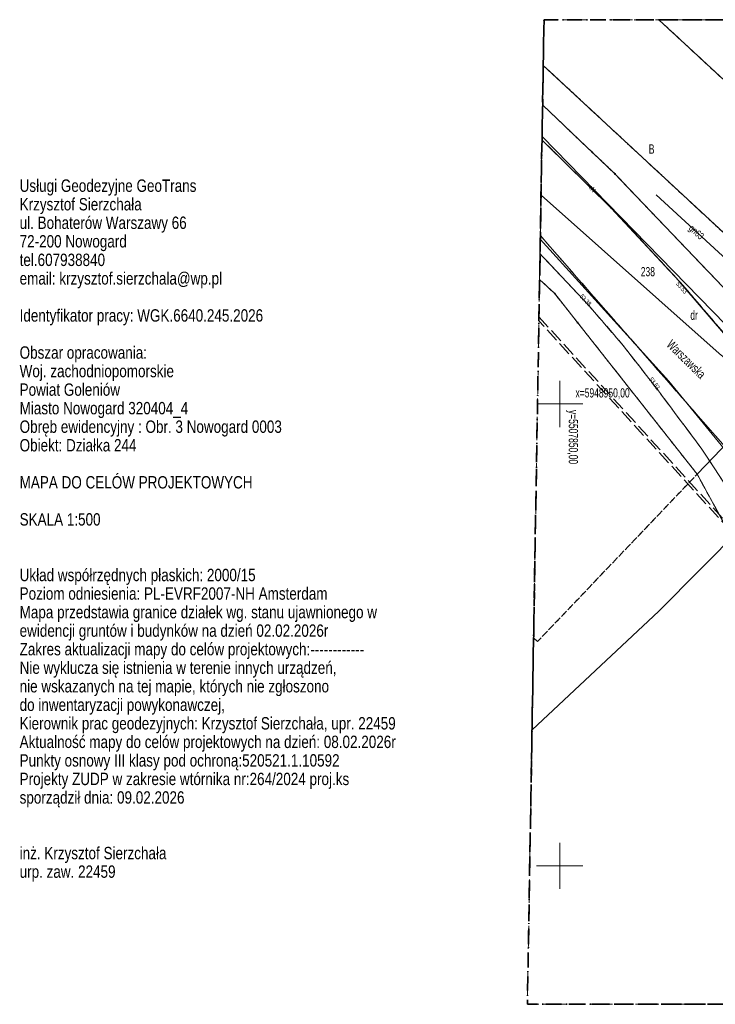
# Model space of a CAD drawing. Header units: metres. Extents: x 5507784 to 5508297, y 5948658 to 5948992.
# Tile 2 of 98: x 5507792 to 5507867, y 5948885 to 5948992. Entities that reach past the tile are written whole.
import ezdxf
from ezdxf.enums import TextEntityAlignment as Align

# ---------------------------------------------------------------- set-up
doc = ezdxf.new("R2010")
doc.units = ezdxf.units.M
for name, pattern in [('L_0_02', [0]), ('L_0_03', [1, 0.5, -0.5]), ('L_0_06', [2, 1.5, -0.5]), ('L_0_4E', [2.5, 1.5, -1]), ('L_0_B1', [2.5, 1.5, -0.5, 0, -0.5])]:
    doc.linetypes.add(name, pattern=pattern)
doc.layers.get('0').update_dxf_attribs({"linetype": 'CONTINUOUS', "lineweight": 18})
for name, color, linetype, lineweight in [('EGB_DzialkaEwidencyjna', 7, 'L_0_02', 18), ('EGB_JednostkaEwidencyjna', 7, 'CONTINUOUS', 18), ('EGB_KonturUzytkuGruntowego', 96, 'L_0_03', 18), ('EGB_ObrebEwidencyjny', 7, 'CONTINUOUS', 18), ('EGB_PunktGraniczny', 7, 'CONTINUOUS', 18), ('GES_PrzewodElektroenergetyczny', 1, 'CONTINUOUS', 18), ('GES_PrzewodGazowy', 52, 'CONTINUOUS', 18), ('GES_PrzewodWodociagowy', 5, 'CONTINUOUS', 18), ('OT_Komunikacja', 7, 'CONTINUOUS', 18), ('OT_Rzedna', 7, 'CONTINUOUS', 18), ('OTKJ', 7, 'CONTINUOUS', 13), ('OTKK', 7, 'CONTINUOUS', 13), ('OTRS', 7, 'CONTINUOUS', 13), ('SUEP', 7, 'CONTINUOUS', 13), ('SUGP', 7, 'CONTINUOUS', 18), ('SUWP', 7, 'CONTINUOUS', 13)]:
    doc.layers.add(name, color=color, linetype=linetype, lineweight=lineweight)
doc.styles.add('Arial CE', font='arial.ttf')
doc.styles.get("Standard").update_dxf_attribs({"font": 'arial.ttf'})

# ---------------------------------------------------------------- blocks, each defined once
blk = doc.blocks.new('L_0_02_1')
at = {"color": 0}
blk.add_point((0, 0), dxfattribs=at)
blk = doc.blocks.new('L_0_02_2')
at = {"color": 0}
blk.add_point((0, 0), dxfattribs=at)
blk = doc.blocks.new('EGPG_N')
at = {"linetype": 'Continuous', "lineweight": 13}
blk.add_hatch(color=0, dxfattribs=at).paths.add_polyline_path([(0, -0.1, 1), (0, 0.1, 1)])
at = {"color": 0, "linetype": 'Continuous', "lineweight": 13}
blk.add_circle((0, 0), 0.1, dxfattribs=at)
blk = doc.blocks.new('OTRS')
at = {"linetype": 'Continuous', "lineweight": 13}
blk.add_hatch(color=0, dxfattribs=at).paths.add_polyline_path([(0, -0.09, 1), (0, 0.09, 1)])
at = {"color": 0, "linetype": 'Continuous', "lineweight": 13}
blk.add_circle((0, 0), 0.0906, dxfattribs=at)

msp = doc.modelspace()

# ---------------------------------------------------------------- linework, layer by layer
at = {"linetype": 'Continuous', "lineweight": 18, "flags": 128}
for points in [[(5507850, 5948947.5), (5507850, 5948952.5)], [(5507847.598, 5948950), (5507852.5, 5948950)], [(5507850, 5948897.5), (5507850, 5948902.5)], [(5507847.5, 5948900), (5507852.5, 5948900)]]:
    msp.add_lwpolyline(points, dxfattribs=at)
at = {"layer": 'EGB_DzialkaEwidencyjna', "linetype": 'CONTINUOUS', "lineweight": 18}
for p, q in [((5507883.61, 5948970.39), (5507860.733, 5948991.6)), ((5507860.733, 5948991.6), (5507879.143, 5948991.6)), ((5507848.144, 5948982.381), (5507848.216, 5948986.653)), ((5507848.216, 5948986.653), (5507875.32, 5948961.51)), ((5507847.825, 5948963.462), (5507848.144, 5948982.381)), ((5507856, 5948974.89), (5507848.144, 5948982.381)), ((5507848.144, 5948982.381), (5507856, 5948974.89)), ((5507875.97, 5948953.99), (5507856, 5948974.89)), ((5507856, 5948974.89), (5507875.97, 5948953.99)), ((5507849.46, 5948961.95), (5507847.825, 5948963.462)), ((5507851.94, 5948958.8), (5507849.46, 5948961.95)), ((5507864.89, 5948942.39), (5507851.94, 5948958.8)), ((5507875.97, 5948953.99), (5507864.89, 5948942.39)), ((5507864.89, 5948942.39), (5507875.97, 5948953.99)), ((5507874.09, 5948925.56), (5507864.89, 5948942.39))]:
    msp.add_line(p, q, dxfattribs=at)
at = {"layer": 'EGB_JednostkaEwidencyjna', "linetype": 'L_0_B1', "lineweight": 35, "flags": 128}
msp.add_lwpolyline([(5507848.3, 5948991.6), (5507956, 5948991.6), (5507955.7, 5948885), (5507846.5, 5948885)], close=True, dxfattribs=at)
at = {"layer": 'EGB_KonturUzytkuGruntowego', "color": 96, "linetype": 'L_0_03', "lineweight": 18, "flags": 128}
for points in [[(5507848.216, 5948986.653), (5507875.32, 5948961.51), (5507883.61, 5948970.39), (5507860.733, 5948991.6), (5507879.143, 5948991.6), (5507895.7, 5948976.72), (5507875.97, 5948953.99), (5507856, 5948974.89), (5507848.144, 5948982.381)], [(5507875.32, 5948961.51), (5507848.216, 5948986.653), (5507848.3, 5948991.6), (5507860.733, 5948991.6), (5507883.61, 5948970.39)], [(5507848.144, 5948982.381), (5507856, 5948974.89), (5507875.97, 5948953.99), (5507895.7, 5948976.72), (5507902.32, 5948970.92), (5507882.74, 5948948.94), (5507899.59, 5948919.1), (5507915.01, 5948894.29), (5507920.01, 5948887.7), (5507922.562, 5948885), (5507895.414, 5948885), (5507874.09, 5948925.56), (5507864.89, 5948942.39), (5507849.46, 5948961.95), (5507847.825, 5948963.462)], [(5507847.59, 5948924.27), (5507847.17, 5948924.668), (5507847.825, 5948963.462), (5507849.46, 5948961.95), (5507864.89, 5948942.39)], [(5507846.5, 5948885), (5507847.17, 5948924.668), (5507847.59, 5948924.27), (5507864.89, 5948942.39), (5507874.09, 5948925.56), (5507895.414, 5948885)]]:
    msp.add_lwpolyline(points, close=True, dxfattribs=at)
at = {"layer": 'EGB_ObrebEwidencyjny', "linetype": 'L_0_4E', "lineweight": 35, "flags": 128}
msp.add_lwpolyline([(5507848.3, 5948991.6), (5507956, 5948991.6), (5507955.7, 5948885), (5507846.5, 5948885)], close=True, dxfattribs=at)
at = {"layer": 'EGB_PunktGraniczny'}
for p in [(5507856, 5948974.89), (5507849.46, 5948961.95), (5507851.94, 5948958.8), (5507864.89, 5948942.39)]:
    msp.add_point(p, dxfattribs=at)
at = {"layer": 'GES_PrzewodElektroenergetyczny', "color": 1, "linetype": 'Continuous', "lineweight": 18, "flags": 128}
for points in [[(5507848.086, 5948978.943), (5507869.39, 5948957.11), (5507891.78, 5948925.78)], [(5507893, 5948961.73), (5507882.43, 5948949.93), (5507880.95, 5948947.54), (5507881.66, 5948943.47), (5507869.68, 5948936.58), (5507860.72, 5948927.58), (5507847.002, 5948914.712)]]:
    msp.add_lwpolyline(points, dxfattribs=at)
at = {"layer": 'GES_PrzewodGazowy', "color": 52, "linetype": 'Continuous', "lineweight": 18, "flags": 128}
for points in [[(5507878.89, 5948955.67), (5507860.44, 5948972.63)], [(5507903.242, 5948885), (5507881.25, 5948928.72), (5507861.82, 5948952.46), (5507847.899, 5948967.823)]]:
    msp.add_lwpolyline(points, dxfattribs=at)
at = {"layer": 'GES_PrzewodWodociagowy', "color": 5, "linetype": 'Continuous', "lineweight": 18, "flags": 128}
msp.add_lwpolyline([(5507875.64, 5948948.58), (5507867.28, 5948955.47), (5507847.979, 5948972.599)], dxfattribs=at)
at = {"layer": 'OT_Komunikacja', "color": 7, "linetype": 'L_0_06', "lineweight": 18, "flags": 128}
msp.add_lwpolyline([(5507847.905, 5948968.221), (5507901.066, 5948907.465), (5507919.179, 5948886.765), (5507920.723, 5948885), (5507919.179, 5948886.765), (5507920.49, 5948887.71), (5507918.99, 5948893.39), (5507927.71, 5948902.4), (5507930.96, 5948899.32), (5507931.65, 5948898.71), (5507932.9, 5948893.66), (5507924.106, 5948885), (5507920.723, 5948885), (5507898.372, 5948885), (5507889.78, 5948902.42), (5507879.43, 5948923.43), (5507878.55, 5948925.05), (5507877.51, 5948925.92), (5507877, 5948926.58), (5507870.04, 5948935.22), (5507868.76, 5948939.99), (5507865.4, 5948945.1), (5507860.58, 5948951.56), (5507856.89, 5948956.31), (5507853.19, 5948960.62), (5507848.18, 5948965.94), (5507847.872, 5948966.24), (5507847.905, 5948968.221), (5507848.08, 5948978.577), (5507855.59, 5948971.2), (5507862.95, 5948963.3), (5507868.66, 5948956.64), (5507876.46, 5948953.58), (5507881.75, 5948949.71), (5507880.47, 5948947.45), (5507880.12, 5948946.39), (5507880.71, 5948943.43), (5507882.66, 5948939.94), (5507884.75, 5948936.77), (5507884.99, 5948935.81), (5507901.066, 5948907.465)], close=True, dxfattribs=at)
at = {"layer": 'OT_Komunikacja', "color": 7, "linetype": 'Continuous', "lineweight": 25, "flags": 128}
msp.add_lwpolyline([(5507876.46, 5948953.58), (5507868.66, 5948956.64), (5507862.95, 5948963.3), (5507855.59, 5948971.2), (5507848.08, 5948978.577)], dxfattribs=at)
at = {"layer": 'OTKJ', "color": 7, "linetype": 'L_0_06', "lineweight": 18, "flags": 128}
for points in [[(5507915.375, 5948885), (5507898.372, 5948885), (5507889.78, 5948902.42), (5507879.43, 5948923.43), (5507878.55, 5948925.05), (5507877.51, 5948925.92), (5507877, 5948926.58), (5507874.226, 5948930.024), (5507871.576, 5948933.313), (5507870.04, 5948935.22), (5507868.76, 5948939.99), (5507865.4, 5948945.1), (5507860.58, 5948951.56), (5507856.89, 5948956.31), (5507853.19, 5948960.62), (5507848.18, 5948965.94), (5507847.872, 5948966.24), (5507848.08, 5948978.577), (5507855.59, 5948971.2), (5507862.95, 5948963.3), (5507868.66, 5948956.64), (5507876.46, 5948953.58), (5507881.75, 5948949.71), (5507880.47, 5948947.45), (5507880.12, 5948946.39), (5507880.71, 5948943.43), (5507882.66, 5948939.94), (5507884.75, 5948936.77), (5507884.99, 5948935.81), (5507909.1, 5948893.3), (5507911.39, 5948889.73), (5507911.596, 5948889.433), (5507912.448, 5948888.203), (5507912.99, 5948887.42), (5507913.338, 5948887.229)], [(5507847.757, 5948959.43), (5507871.576, 5948933.313), (5507874.226, 5948930.024), (5507847.749, 5948958.993)]]:
    msp.add_lwpolyline(points, close=True, dxfattribs=at)
at = {"layer": 'OTKK', "color": 7, "linetype": 'Continuous', "lineweight": 25, "flags": 128}
msp.add_lwpolyline([(5507876.46, 5948953.58), (5507868.66, 5948956.64), (5507862.95, 5948963.3), (5507855.59, 5948971.2), (5507848.08, 5948978.577)], dxfattribs=at)
at = {"layer": 'SUEP', "color": 1, "linetype": 'Continuous', "lineweight": 18, "flags": 128}
for points in [[(5507848.086, 5948978.943), (5507869.39, 5948957.11), (5507891.78, 5948925.78)], [(5507893, 5948961.73), (5507882.43, 5948949.93), (5507880.95, 5948947.54), (5507881.66, 5948943.47), (5507869.68, 5948936.58), (5507860.72, 5948927.58), (5507847.002, 5948914.712)]]:
    msp.add_lwpolyline(points, dxfattribs=at)
at = {"layer": 'SUGP', "color": 52, "linetype": 'Continuous', "lineweight": 18, "flags": 128}
for points in [[(5507878.89, 5948955.67), (5507860.44, 5948972.63)], [(5507903.242, 5948885), (5507881.25, 5948928.72), (5507861.82, 5948952.46), (5507847.899, 5948967.823)]]:
    msp.add_lwpolyline(points, dxfattribs=at)
at = {"layer": 'SUWP', "color": 5, "linetype": 'Continuous', "lineweight": 18, "flags": 128}
msp.add_lwpolyline([(5507875.64, 5948948.58), (5507867.28, 5948955.47), (5507847.979, 5948972.599)], dxfattribs=at)

# ---------------------------------------------------------------- block references
at = {"layer": 'EGB_DzialkaEwidencyjna', "color": 7, "linetype": 'Continuous', "xscale": 0.5, "yscale": 0.5, "zscale": 0.5}
for name, p, rotation in [('L_0_02_2', (5507860.733, 5948991.6), 317.16), ('L_0_02_1', (5507848.216, 5948986.653), 317.15), ('L_0_02_2', (5507848.216, 5948986.653), 269.03), ('L_0_02_2', (5507848.144, 5948982.381), 316.36), ('L_0_02_1', (5507848.144, 5948982.381), 89.02999999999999), ('L_0_02_2', (5507848.144, 5948982.381), 269.03), ('L_0_02_1', (5507848.144, 5948982.381), 316.36), ('L_0_02_2', (5507856, 5948974.89), 313.7), ('L_0_02_1', (5507856, 5948974.89), 136.36), ('L_0_02_1', (5507856, 5948974.89), 313.7), ('L_0_02_2', (5507856, 5948974.89), 136.36), ('L_0_02_2', (5507847.825, 5948963.462), 317.24), ('L_0_02_1', (5507847.825, 5948963.462), 89.02999999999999), ('L_0_02_2', (5507849.46, 5948961.95), 308.21), ('L_0_02_1', (5507849.46, 5948961.95), 137.24), ('L_0_02_2', (5507851.94, 5948958.8), 308.28), ('L_0_02_1', (5507851.94, 5948958.8), 128.21), ('L_0_02_2', (5507864.89, 5948942.39), 46.31), ('L_0_02_1', (5507864.89, 5948942.39), 128.28), ('L_0_02_2', (5507864.89, 5948942.39), 298.6600000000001), ('L_0_02_1', (5507864.89, 5948942.39), 46.31)]:
    msp.add_blockref(name, p, dxfattribs=dict(at, rotation=rotation))
msp.add_blockref('L_0_02_1', (5507860.733, 5948991.6), dxfattribs=at)
at = {"layer": 'EGB_PunktGraniczny', "linetype": 'Continuous', "xscale": 0.5, "yscale": 0.5, "zscale": 0.5}
for p in [(5507856, 5948974.89), (5507849.46, 5948961.95), (5507851.94, 5948958.8), (5507864.89, 5948942.39)]:
    msp.add_blockref('EGPG_N', p, dxfattribs=at)
at = {"layer": 'OT_Rzedna', "linetype": 'Continuous', "xscale": 0.5, "yscale": 0.5, "zscale": 0.5}
for p in [(5507855.59, 5948971.2), (5507853.19, 5948960.62), (5507860.58, 5948951.56)]:
    msp.add_blockref('OTRS', p, dxfattribs=at)
at = {"layer": 'OTRS', "linetype": 'Continuous', "xscale": 0.5, "yscale": 0.5, "zscale": 0.5}
for p in [(5507855.59, 5948971.2), (5507853.19, 5948960.62), (5507860.58, 5948951.56)]:
    msp.add_blockref('OTRS', p, dxfattribs=at)

# ---------------------------------------------------------------- texts
at = {"style": 'Arial CE', "width": 0.78}
for s, p in [('Usługi Geodezyjne GeoTrans ', (5507791.5, 5948974.3)), ('Krzysztof Sierzchała', (5507791.5, 5948972.293)), ('ul. Bohaterów Warszawy 66', (5507791.5, 5948970.286)), ('72-200 Nowogard', (5507791.5, 5948968.279)), ('tel.607938840', (5507791.5, 5948966.271)), ('email: krzysztof.sierzchala@wp.pl', (5507791.5, 5948964.264)), ('Identyfikator pracy: WGK.6640.245.2026', (5507791.5, 5948960.25)), ('Obszar opracowania:', (5507791.5, 5948956.236)), ('Woj. zachodniopomorskie', (5507791.5, 5948954.229)), ('Powiat Goleniów', (5507791.5, 5948952.221)), ('Miasto Nowogard 320404_4', (5507791.5, 5948950.214)), ('Obręb ewidencyjny : Obr. 3 Nowogard 0003', (5507791.5, 5948948.207)), ('Obiekt: Działka 244', (5507791.5, 5948946.2)), ('MAPA DO CELÓW PROJEKTOWYCH', (5507791.5, 5948942.186)), ('SKALA 1:500', (5507791.5, 5948938.171)), ('Układ współrzędnych płaskich: 2000/15', (5507791.5, 5948932.15)), ('Poziom odniesienia: PL-EVRF2007-NH Amsterdam', (5507791.5, 5948930.143)), ('Mapa przedstawia granice działek wg. stanu ujawnionego w', (5507791.5, 5948928.136)), ('ewidencji gruntów i budynków na dzień 02.02.2026r', (5507791.5, 5948926.128)), ('Zakres aktualizacji mapy do celów projektowych:------------', (5507791.5, 5948924.121)), ('Nie wyklucza się istnienia w terenie innych urządzeń,', (5507791.5, 5948922.114)), ('nie wskazanych na tej mapie, których nie zgłoszono ', (5507791.5, 5948920.107)), ('do inwentaryzacji powykonawczej, ', (5507791.5, 5948918.1)), ('Kierownik prac geodezyjnych: Krzysztof Sierzchała, upr. 22459', (5507791.5, 5948916.093)), ('Aktualność mapy do celów projektowych na dzień: 08.02.2026r', (5507791.5, 5948914.086)), ('Punkty osnowy III klasy pod ochroną:520521.1.10592', (5507791.5, 5948912.078)), ('Projekty ZUDP w zakresie wtórnika nr:264/2024 proj.ks', (5507791.5, 5948910.071)), ('sporządził dnia: 09.02.2026', (5507791.5, 5948908.064)), ('inż. Krzysztof Sierzchała ', (5507791.5, 5948902.043)), ('urp. zaw. 22459 ', (5507791.5, 5948900.036))]:
    msp.add_text(s, height=1.34, dxfattribs=at).set_placement(p, align=Align.TOP_LEFT)
at = {"lineweight": 20, "width": 0.66}
msp.add_text('x=5948950,00', height=1, dxfattribs=at).set_placement((5507851.71, 5948951.7), align=Align.TOP_LEFT)
msp.add_text('y=5507850,00', height=1, rotation=270, dxfattribs=at).set_placement((5507851.98, 5948949.35), align=Align.TOP_LEFT)
at = {"layer": 'EGB_DzialkaEwidencyjna', "color": 7, "lineweight": 20, "width": 0.66}
msp.add_text('238', height=1, dxfattribs=at).set_placement((5507858.78, 5948964.82), align=Align.TOP_LEFT)
msp.add_text('Warszawska', height=1, rotation=315.5, dxfattribs=at).set_placement((5507862.2, 5948957.03), align=Align.TOP_LEFT)
at = {"layer": 'EGB_KonturUzytkuGruntowego', "color": 96, "lineweight": 20, "width": 0.66}
msp.add_text('B', height=1, dxfattribs=at).set_placement((5507859.65, 5948976.797), align=Align.BOTTOM_LEFT)
msp.add_text('dr', height=1, dxfattribs=at).set_placement((5507864.15, 5948960.11), align=Align.TOP_LEFT)
at = {"layer": 'GES_PrzewodElektroenergetyczny', "color": 1, "lineweight": 15, "width": 0.66}
msp.add_text('eN', height=0.5, rotation=314.1, dxfattribs=at).set_placement((5507853.27, 5948973.57), align=Align.MIDDLE_LEFT)
at = {"layer": 'GES_PrzewodGazowy', "color": 52, "lineweight": 15, "width": 0.66}
msp.add_text('gn63', height=0.75, rotation=317.4, dxfattribs=at).set_placement((5507864.16, 5948969.21), align=Align.MIDDLE_LEFT)
at = {"layer": 'OT_Rzedna', "color": 7, "lineweight": 15, "width": 0.66}
msp.add_text('53.53', height=0.5, rotation=310.6, dxfattribs=at).set_placement((5507862.95, 5948963.3), align=Align.TOP_LEFT)
for s, rotation, p in [('53.38', 313.3, (5507853.008, 5948960.449)), ('53.53', 306.7, (5507860.38, 5948951.411))]:
    msp.add_text(s, height=0.5, rotation=rotation, dxfattribs=at).set_placement(p, align=Align.BOTTOM_RIGHT)

doc.saveas('drawing.dxf')
